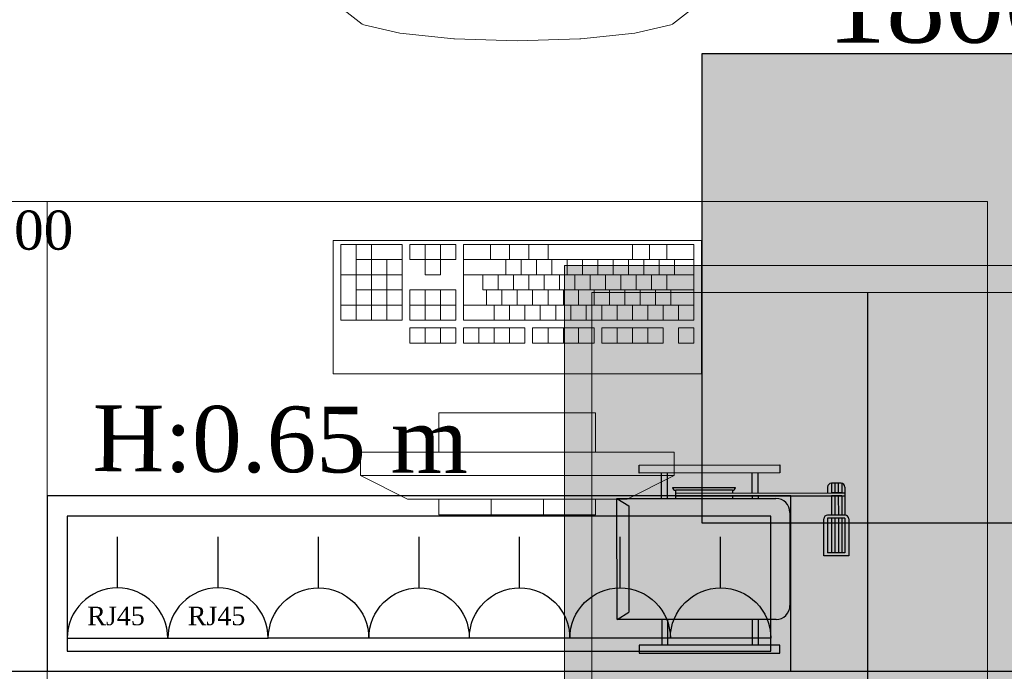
# Model space of a CAD drawing. Header units: inches. Extents: x -78787 to 29484, y -9517 to 23232.
# Tile 18 of 256: x -17529 to -16273, y 1155 to 1987. Entities that reach past the tile are written whole.
import ezdxf

# ---------------------------------------------------------------- set-up
doc = ezdxf.new("R2010")
doc.units = ezdxf.units.IN
doc.header["$MEASUREMENT"] = 0
for name, color, linetype in [('- განათება', 7, 'Continuous'), ('- მექანიკური ნაწილი', 7, 'Continuous'), ('- საშტეფცელო როზეტები', 7, 'Continuous')]:
    doc.layers.add(name, color=color, linetype=linetype)
doc.layers.add('heating-cooling1', color=7, linetype='Continuous', lineweight=0)
doc.layers.add('New_Interior - Furniture _Pen_No__1', color=7, linetype='Continuous', lineweight=13)
doc.styles.get("Standard").update_dxf_attribs({"font": 'arial.ttf'})
doc.dimstyles.get("Standard").update_dxf_attribs({"dimtxt": 0.18, "dimasz": 0.18, "dimexe": 0.18, "dimexo": 0.0625, "dimgap": 0.09, "dimtad": 0, "dimtih": 1, "dimtoh": 1, "dimdec": 4, "dimzin": 0, "dimdsep": 46, "dimtxsty": 'Standard', "dimcen": 0.09, "dimadec": 0, "dimazin": 0, "dimtfac": 1, "dimtdec": 4, "dimtofl": 0, "dimtmove": 0, "dimatfit": 3, "dimfxl": 1, "dimtolj": 1, "dimtzin": 0, "dimarcsym": 0})

# ---------------------------------------------------------------- blocks, each defined once
blk = doc.blocks.new('Office Workstation Solo')
at = {"layer": 'New_Interior - Furniture _Pen_No__1', "color": 7, "linetype": 'Continuous', "lineweight": 13}
for p, q in [((-500, -200), (-700, -200)), ((-700, -200), (-700, -220)), ((-633.3, -220), (-633.3, -200)), ((-566.7, -220), (-566.7, -200)), ((-500, -220), (-500, -200)), ((-800, -250), (-740, -220)), ((-740, -220), (-460, -220)), ((-700, -220), (-500, -220)), ((-400, -250), (-460, -220)), ((-400, -250), (-800, -250)), ((-800, -250), (-800, -280)), ((-400, -280), (-400, -250)), ((-800, -280), (-400, -280)), ((-500, -280), (-700, -280)), ((-700, -280), (-700, -330)), ((-500, -330), (-500, -280)), ((-700, -330), (-500, -330)), ((-805.6, -419.1), (-825.2, -419.1)), ((-825.2, -419.1), (-825.2, -438.5)), ((-805.6, -438.5), (-805.6, -419.1)), ((-707.7, -419.1), (-786, -419.1)), ((-786, -419.1), (-786, -438.5)), ((-766.5, -438.5), (-766.5, -419.1)), ((-746.9, -438.5), (-746.9, -419.1)), ((-727.3, -438.5), (-727.3, -419.1)), ((-707.7, -438.5), (-707.7, -419.1)), ((-619.6, -419.1), (-697.9, -419.1)), ((-697.9, -419.1), (-697.9, -438.5)), ((-678.3, -438.5), (-678.3, -419.1)), ((-658.8, -438.5), (-658.8, -419.1)), ((-639.2, -438.5), (-639.2, -419.1)), ((-619.6, -438.5), (-619.6, -419.1)), ((-531.5, -419.1), (-609.8, -419.1)), ((-609.8, -419.1), (-609.8, -438.5)), ((-590.2, -438.5), (-590.2, -419.1)), ((-570.6, -438.5), (-570.6, -419.1)), ((-551, -438.5), (-551, -419.1)), ((-531.5, -438.5), (-531.5, -419.1)), ((-462.9, -419.1), (-521.7, -419.1)), ((-521.7, -419.1), (-521.7, -438.5)), ((-502.1, -438.5), (-502.1, -419.1)), ((-482.5, -438.5), (-482.5, -419.1)), ((-462.9, -438.5), (-462.9, -419.1)), ((-825.2, -438.5), (-805.6, -438.5)), ((-786, -438.5), (-707.7, -438.5)), ((-697.9, -438.5), (-619.6, -438.5)), ((-609.8, -438.5), (-531.5, -438.5)), ((-521.7, -438.5), (-462.9, -438.5)), ((-531.5, -448.2), (-825.2, -448.2)), ((-825.2, -448.2), (-825.2, -545.2)), ((-805.6, -467.6), (-805.6, -448.2)), ((-786, -467.6), (-786, -448.2)), ((-766.5, -467.6), (-766.5, -448.2)), ((-746.9, -467.6), (-746.9, -448.2)), ((-727.3, -467.6), (-727.3, -448.2)), ((-707.7, -467.6), (-707.7, -448.2)), ((-688.1, -467.6), (-688.1, -448.2)), ((-668.5, -467.6), (-668.5, -448.2)), ((-649, -467.6), (-649, -448.2)), ((-629.4, -467.6), (-629.4, -448.2)), ((-609.8, -467.6), (-609.8, -448.2)), ((-590.2, -467.6), (-590.2, -448.2)), ((-570.6, -467.6), (-570.6, -448.2)), ((-531.5, -545.2), (-531.5, -448.2)), ((-462.9, -448.2), (-521.7, -448.2)), ((-521.7, -448.2), (-521.7, -487)), ((-502.1, -487), (-502.1, -448.2)), ((-482.5, -487), (-482.5, -448.2)), ((-462.9, -487), (-462.9, -448.2)), ((-374.8, -448.2), (-453.1, -448.2)), ((-453.1, -448.2), (-453.1, -545.2)), ((-433.5, -525.8), (-433.5, -448.2)), ((-414, -545.2), (-414, -448.2)), ((-394.4, -545.2), (-394.4, -448.2)), ((-374.8, -545.2), (-374.8, -448.2)), ((-825.2, -467.6), (-531.5, -467.6)), ((-795.8, -487), (-795.8, -467.6)), ((-776.3, -487), (-776.3, -467.6)), ((-756.7, -487), (-756.7, -467.6)), ((-737.1, -487), (-737.1, -467.6)), ((-717.5, -487), (-717.5, -467.6)), ((-697.9, -487), (-697.9, -467.6)), ((-678.3, -487), (-678.3, -467.6)), ((-658.8, -487), (-658.8, -467.6)), ((-639.2, -487), (-639.2, -467.6)), ((-619.6, -487), (-619.6, -467.6)), ((-600, -487), (-600, -467.6)), ((-580.4, -487), (-580.4, -467.6)), ((-560.8, -487), (-560.8, -467.6)), ((-521.7, -467.6), (-462.9, -467.6)), ((-453.1, -467.6), (-374.8, -467.6)), ((-825.2, -487), (-555.9, -487)), ((-790.9, -506.4), (-790.9, -487)), ((-771.4, -506.4), (-771.4, -487)), ((-751.8, -506.4), (-751.8, -487)), ((-732.2, -506.4), (-732.2, -487)), ((-712.6, -506.4), (-712.6, -487)), ((-693, -506.4), (-693, -487)), ((-673.4, -506.4), (-673.4, -487)), ((-653.9, -506.4), (-653.9, -487)), ((-634.3, -506.4), (-634.3, -487)), ((-614.7, -506.4), (-614.7, -487)), ((-595.1, -506.4), (-595.1, -487)), ((-575.5, -506.4), (-575.5, -487)), ((-555.9, -506.4), (-555.9, -487)), ((-521.7, -487), (-462.9, -487)), ((-453.1, -487), (-394.4, -487)), ((-825.2, -506.4), (-531.5, -506.4)), ((-800.7, -525.8), (-800.7, -506.4)), ((-781.1, -525.8), (-781.1, -506.4)), ((-761.6, -525.8), (-761.6, -506.4)), ((-742, -525.8), (-742, -506.4)), ((-722.4, -525.8), (-722.4, -506.4)), ((-702.8, -525.8), (-702.8, -506.4)), ((-683.2, -525.8), (-683.2, -506.4)), ((-663.6, -525.8), (-663.6, -506.4)), ((-644.1, -525.8), (-644.1, -506.4)), ((-624.5, -525.8), (-624.5, -506.4)), ((-604.9, -525.8), (-604.9, -506.4)), ((-585.3, -525.8), (-585.3, -506.4)), ((-482.5, -506.4), (-502.1, -506.4)), ((-502.1, -506.4), (-502.1, -525.8)), ((-482.5, -525.8), (-482.5, -506.4)), ((-453.1, -506.4), (-374.8, -506.4)), ((-825.2, -525.8), (-531.5, -525.8)), ((-790.9, -545.2), (-790.9, -525.8)), ((-768.9, -545.2), (-768.9, -525.8)), ((-746.9, -545.2), (-746.9, -525.8)), ((-639.2, -545.2), (-639.2, -525.8)), ((-614.7, -545.2), (-614.7, -525.8)), ((-590.2, -545.2), (-590.2, -525.8)), ((-565.7, -545.2), (-565.7, -525.8)), ((-502.1, -525.8), (-521.7, -525.8)), ((-521.7, -525.8), (-521.7, -545.2)), ((-502.1, -545.2), (-502.1, -525.8)), ((-502.1, -525.8), (-482.5, -525.8)), ((-462.9, -525.8), (-482.5, -525.8)), ((-482.5, -545.2), (-482.5, -525.8)), ((-462.9, -545.2), (-462.9, -525.8)), ((-453.1, -525.8), (-394.4, -525.8)), ((-825.2, -545.2), (-531.5, -545.2)), ((-521.7, -545.2), (-462.9, -545.2)), ((-453.1, -545.2), (-374.8, -545.2)), ((-749.9, -814.7), (-795.8, -825.4)), ((-681.1, -807.6), (-749.9, -814.7)), ((-680, -807.5), (-681.1, -807.6)), ((-600, -805), (-680, -807.5)), ((-600, -805), (-520, -807.5)), ((-520, -807.5), (-518.9, -807.6)), ((-518.9, -807.6), (-450.1, -814.7)), ((-450.1, -814.7), (-404.2, -825.4)), ((-797.9, -826.3), (-824.7, -847.4)), ((-795.8, -825.4), (-797.9, -826.3)), ((-404.2, -825.4), (-402.1, -826.3)), ((-402.1, -826.3), (-375.3, -847.4))]:
    blk.add_line(p, q, dxfattribs=at)
at = {"layer": 'New_Interior - Furniture _Pen_No__1', "color": 7, "linetype": 'Continuous', "lineweight": 13, "flags": 128}
for points in [[(0, 0), (-1200, 0), (-1200, -600), (0, -600)], [(-835, -380), (-835, -550), (-365, -550), (-365, -380)]]:
    blk.add_lwpolyline(points, close=True, dxfattribs=at)
blk = doc.blocks.new('Office Workstation Solo_2')
at = {"layer": 'New_Interior - Furniture _Pen_No__1', "color": 7, "linetype": 'Continuous', "lineweight": 13, "flags": 128}
blk.add_lwpolyline([(0, 0), (-1200, 0), (-1200, -600), (0, -600)], close=True, dxfattribs=at)
blk = doc.blocks.new('- საშტეფცელო როზეტი IP22')
at = {"layer": '- საშტეფცელო როზეტები', "color": 5}
for p, q in [((8536.7, 3822.7), (8536.7, 3888.1)), ((8472.6, 3758.6), (8600.9, 3758.6))]:
    blk.add_line(p, q, dxfattribs=at)
blk.add_arc((8536.7, 3758.6), 64.1, 0, 180, dxfattribs=at)
blk = doc.blocks.new('socket')
at = {"layer": '- საშტეფცელო როზეტები', "color": 5}
for p, q in [((0, 64.1), (0, 129.5)), ((-64.1, 0), (64.1, 0))]:
    blk.add_line(p, q, dxfattribs=at)
blk.add_arc((0, 0), 64.1, 0, 180, dxfattribs=at)
at = {"layer": '- საშტეფცელო როზეტები', "color": 1, "insert": (-38.6, 40.2), "char_height": 23.657, "attachment_point": 1}
blk.add_mtext_dynamic_manual_height_columns('{\\fSylfaen|b0|i0|c0|p18;RJ45}', width=4.298, gutter_width=0.0538, heights=[0], dxfattribs=at)
blk = doc.blocks.new('asd1q3wdscqewdscx')
h = blk.add_hatch(color=8)
h.dxf.hatch_style = 1
h.paths.add_polyline_path([(45549, 30865), (45532, 30865), (45532, 30791), (45549, 30791)])
h.paths.add_polyline_path([(45549, 31289), (45532, 31289), (45532, 31215), (45549, 31215)])
h.paths.add_polyline_path([(45874, 31312), (45467, 31312), (45467, 31289), (45874, 31289)])
h.paths.add_polyline_path([(45811, 31289), (45794, 31289), (45794, 31231), (45811, 31231)])
h.paths.add_polyline_path([(45811, 31223), (45794, 31223), (45794, 31215), (45811, 31215)])
h = blk.add_hatch(color=256)
h.dxf.hatch_style = 1
h.paths.add_polyline_path([(46062, 31223), (46053, 31223), (46053, 31167), (46062, 31167)])
h.paths.add_polyline_path([(46053, 31258.8), (46053, 31231), (46062, 31231), (46062, 31248, 0.361621)])
h.paths.add_polyline_path([(46043, 31259), (46033, 31259), (46033, 31231), (46043, 31231)])
h.paths.add_polyline_path([(46023, 31259, 0.414214), (46012, 31248), (46012, 31231), (46023, 31231)])
h.paths.add_polyline_path([(46023, 31223), (46012, 31223), (46012, 31167), (46023, 31167)])
h.paths.add_polyline_path([(46043, 31223), (46033, 31223), (46033, 31167), (46043, 31167)])
h.paths.add_polyline_path([(46073, 31156, 0.414214), (46062, 31167), (46012, 31167, 0.414214), (46001, 31156), (46001, 31058), (46001, 31049), (46073, 31049), (46073, 31058)])
h.paths.add_polyline_path([(46062, 31058), (46012, 31058), (46012, 31158), (46062, 31158)], flags=16)
at = {"true_color": 0x8fa35c}
h = blk.add_hatch(color=55, dxfattribs=at)
h.dxf.hatch_style = 1
h.paths.add_polyline_path([(46053, 31223), (46043, 31223), (46043, 31167), (46053, 31167)])
h.paths.add_polyline_path([(46053, 31258.8, 0.045741), (46051, 31259), (46043, 31259), (46043, 31231), (46053, 31231)])
h.paths.add_polyline_path([(46033, 31259), (46023, 31259), (46023, 31231), (46033, 31231)])
h.paths.add_polyline_path([(46023, 31158), (46012, 31158), (46012, 31058), (46023, 31058)])
h.paths.add_polyline_path([(46033, 31158), (46023, 31158), (46023, 31058), (46033, 31058)])
h.paths.add_polyline_path([(46043, 31158), (46033, 31158), (46033, 31058), (46043, 31058)])
h.paths.add_polyline_path([(46053, 31158), (46043, 31158), (46043, 31058), (46053, 31058)])
h.paths.add_polyline_path([(46062, 31158), (46053, 31158), (46053, 31058), (46062, 31058)])
h = blk.add_hatch(color=7)
h.dxf.hatch_style = 1
h.paths.add_polyline_path([(45746.1, 31247), (45563.9, 31247, 0.376607), (45573, 31239), (45737, 31239, 0.376607)])
h = blk.add_hatch(color=7)
h.dxf.hatch_style = 1
h.paths.add_polyline_path([(45737, 31239), (45573, 31239), (45573, 31231), (45737, 31231)])
at = {"true_color": 0x40b2bf}
h = blk.add_hatch(color=143, dxfattribs=at)
h.dxf.hatch_style = 1
h.paths.add_polyline_path([(45737, 31231), (45573, 31231), (45573, 31223), (45737, 31223)])
h = blk.add_hatch(color=143, dxfattribs=at)
h.dxf.hatch_style = 1
h.paths.add_polyline_path([(46062, 31231), (46053, 31231), (46023, 31231), (45737, 31231), (45737, 31223), (46062, 31223)])
at = {"true_color": 0xb4794b}
h = blk.add_hatch(color=35, dxfattribs=at)
h.dxf.hatch_style = 1
h.paths.add_polyline_path([(45903, 31174.6, 0.414214), (45862.6, 31215), (45403, 31215), (45437, 31193.9), (45437, 30886.1), (45403, 30865), (45862.6, 30865, 0.414214), (45903, 30905.4)])
h = blk.add_hatch(color=7)
h.dxf.hatch_style = 1
h.paths.add_polyline_path([(45737, 31223), (45573, 31223), (45573, 31215), (45737, 31215)])
at = {"true_color": 0x8fa35c}
h = blk.add_hatch(color=55, dxfattribs=at)
h.dxf.hatch_style = 1
h.paths.add_polyline_path([(46033, 31223), (46023, 31223), (46023, 31167), (46033, 31167)])
h = blk.add_hatch(color=8)
h.dxf.hatch_style = 1
h.paths.add_polyline_path([(45811, 30865), (45794, 30865), (45794, 30791), (45811, 30791)])
h = blk.add_hatch(color=8)
h.dxf.hatch_style = 1
h.paths.add_polyline_path([(45874, 30791), (45467, 30791), (45467, 30768), (45874, 30768)])
for p, q in [((45467, 31289), (45467, 31312)), ((45467, 31312), (45874, 31312)), ((45874, 31289), (45467, 31289)), ((45532, 31215), (45532, 31289)), ((45549, 31215), (45549, 31289)), ((45794, 31231), (45794, 31289)), ((45811, 31231), (45811, 31289)), ((45874, 31312), (45874, 31289)), ((46051, 31259), (46023, 31259)), ((46023, 31259), (46023, 31231)), ((46033, 31259), (46033, 31231)), ((46043, 31259), (46043, 31231)), ((46053, 31259), (46053, 31231)), ((45563.9, 31247), (45746.1, 31247)), ((45573, 31215), (45573, 31239)), ((45737, 31239), (45573, 31239)), ((45573, 31231), (46062, 31231)), ((45737, 31239), (45737, 31231)), ((46012, 31248), (46012, 31231)), ((46053, 31231), (46023, 31231)), ((46053, 31231), (46062, 31231)), ((46062, 31248), (46062, 31167)), ((45403, 31215), (45862.6, 31215)), ((45403, 31215), (45437, 31193.9)), ((45403, 30865), (45403, 31215)), ((45573, 31223), (46062, 31223)), ((45737, 31223), (45737, 31215)), ((45794, 31223), (45794, 31215)), ((45811, 31223), (45811, 31215)), ((46053, 31223), (46023, 31223)), ((46023, 31223), (46023, 31167)), ((46033, 31223), (46033, 31167)), ((46043, 31223), (46043, 31167)), ((46053, 31223), (46062, 31223)), ((46053, 31223), (46053, 31167)), ((45437, 31193.9), (45437, 30886.1)), ((45903, 31174.6), (45903, 30905.4)), ((46001, 31058), (46001, 31156)), ((46062, 31167), (46012, 31167)), ((46062, 31158), (46012, 31158)), ((46012, 31158), (46012, 31058)), ((46023, 31158), (46023, 31058)), ((46033, 31158), (46033, 31058)), ((46043, 31158), (46043, 31058)), ((46053, 31158), (46053, 31058)), ((46062, 31158), (46062, 31058)), ((46073, 31156), (46073, 31058)), ((46001, 31049), (46001, 31058)), ((46062, 31058), (46012, 31058)), ((46073, 31058), (46073, 31049)), ((46073, 31049), (46001, 31049)), ((45403, 30865), (45437, 30886.1)), ((45862.6, 30865), (45403, 30865)), ((45532, 30865), (45532, 30791)), ((45549, 30865), (45549, 30791)), ((45794, 30865), (45794, 30791)), ((45811, 30865), (45811, 30791)), ((45874, 30791), (45467, 30791)), ((45467, 30791), (45467, 30768)), ((45874, 30768), (45874, 30791)), ((45467, 30768), (45874, 30768))]:
    blk.add_line(p, q)
for centre, radius, start, end in [((46023, 31248), 11, 90, 180), ((46051, 31248), 11, 0, 90), ((45573, 31248.2), 9.19, 187.4531, 270), ((45737, 31248.2), 9.19, 270, 352.5469), ((45862.6, 31174.6), 40.4, 0, 90), ((46012, 31156), 11, 90, 180), ((46062, 31156), 11, 0, 90), ((45862.6, 30905.4), 40.4, 270, 0)]:
    blk.add_arc(centre, radius, start, end)
blk = doc.blocks.new('asdasda')
at = {"lineweight": 0, "true_color": 0xffffff}
h = blk.add_hatch(color=7, dxfattribs=at)
h.dxf.hatch_style = 1
h.paths.add_polyline_path([(757.39, 504.17), (22.61, 504.17), (22.61, 22.61), (757.39, 22.61)], flags=0)
h.paths.add_polyline_path([(780, 526.78), (0, 526.78), (0, 0), (780, 0)])
h.paths.add_polyline_path([(22.61, 504.17), (757.39, 504.17), (757.39, 22.61), (22.61, 22.61)], flags=16)
h = blk.add_hatch(color=7, dxfattribs=at)
h.dxf.hatch_style = 1
h.paths.add_polyline_path([(757.39, 504.17), (22.61, 504.17), (22.61, 22.61), (757.39, 22.61)])
h = blk.add_hatch(color=7)
h.dxf.hatch_style = 1
h.paths.add_polyline_path([(22.76, 255.2), (22.77, 243.7), (757.39, 244.32), (757.39, 255.82)])
at = {"true_color": 0xfb1004}
h = blk.add_hatch(color=1, dxfattribs=at)
h.dxf.hatch_style = 1
h.set_gradient(color1=(255, 0, 0), color2=(0, 0, 255), tint=1)
h.paths.add_polyline_path([(740.38, 210.18), (740.44, 134.47, -1), (717.09, 134.45), (717.03, 209.83, 1), (673.81, 209.79), (673.87, 134.55, -1.005911), (650.76, 134.16), (650.7, 210.01, 1.002343), (607.71, 209.64), (607.78, 134.36, -1), (584.42, 134.34), (584.36, 209.95, 1.002343), (541.38, 209.58), (541.44, 134.3, -1), (518.09, 134.28), (518.03, 209.66, 1), (474.81, 209.63), (474.87, 134.25, -1), (451.76, 133.99), (451.7, 209.84, 1.00525), (408.71, 209.35), (408.78, 134.32, -1), (385.42, 134.3), (385.36, 209.68, 1), (342.14, 209.64), (342.21, 134.26, -1.005302), (319.09, 133.89), (319.03, 209.73, 1.00522), (276.05, 209.24), (276.11, 134.21, -1), (252.76, 134.19), (252.69, 209.8, 1.005275), (209.71, 209.3), (209.77, 134.27, -1), (186.42, 134.25), (186.36, 209.74, 1.005275), (143.38, 209.25), (143.44, 134.22, -1), (120.09, 134.2), (120.03, 209.81, 1.005275), (77.04, 209.32), (77.11, 134.29, -1), (53.75, 134.27), (53.69, 209.65, 0.415483), (31.49, 231.57), (22.61, 231.56), (22.61, 221.51), (31.95, 221.52, -0.414214), (43.64, 209.85), (43.7, 134.6, 0.999973), (86.92, 134.63), (86.86, 209.7, -1.008192), (109.97, 210.14), (110.04, 134.53, 1.011383), (153.25, 135.05), (153.19, 209.94, -0.994909), (176.31, 210.07), (176.37, 134.58, 1.011379), (219.59, 135.11), (219.53, 209.99, -0.994909), (242.64, 210.13), (242.71, 134.51, 1), (285.92, 134.55), (285.86, 209.93, -0.994909), (308.98, 210.06), (309.04, 134.45, 1), (352.26, 134.48), (352.19, 209.86), (352.19, 209.98, -1), (375.31, 210.24), (375.37, 134.62, 1), (418.59, 134.66), (418.53, 210.04, -0.994909), (441.64, 210.17), (441.71, 134.56, 1), (484.92, 134.59), (484.86, 209.97, -1), (507.98, 210.23), (508.04, 134.61, 1), (551.26, 134.65), (551.2, 210.03, -1), (574.31, 210.28), (574.37, 134.67, 1), (617.59, 134.7), (617.53, 210.08, -1), (640.64, 210.34), (640.71, 134.72, 1), (683.92, 134.76), (683.86, 210.14, -1), (706.98, 210.39), (707.04, 134.78, 1), (750.26, 134.81), (750.2, 210.19, -0.303251), (757.39, 220.98), (757.39, 231.43, 0.354482)])
blk.add_line((22.61, 274.98), (757.39, 274.98))
at = {"layer": 'heating-cooling1'}
blk.add_lwpolyline([(0, 526.78), (780, 526.78), (780, 0), (0, 0), (0, 526.78)], dxfattribs=at)
blk.add_lwpolyline([(22.61, 504.17), (757.39, 504.17), (757.39, 22.61), (22.61, 22.61)], close=True, dxfattribs=at)
at = {"xscale": 0.2868831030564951, "yscale": 0.2868831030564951, "zscale": 0.2868831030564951, "rotation": 270.0474656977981}
blk.add_blockref('asd1q3wdscqewdscx', (-8379.45, 13501.12), dxfattribs=at)
blk = doc.blocks.new('600x600')
h = blk.add_hatch(color=6)
h.dxf.hatch_style = 1
h.paths.add_polyline_path([(-54793.2, 18677.9), (-55393.2, 18677.9), (-55393.2, 18077.9), (-54793.2, 18077.9)])
for p, q in [((-55393.2, 18677.9), (-54793.2, 18677.9)), ((-55393.2, 18077.9), (-55393.2, 18677.9)), ((-54793.2, 18677.9), (-54793.2, 18077.9)), ((-54793.2, 18077.9), (-55393.2, 18077.9))]:
    blk.add_line(p, q)
blk = doc.blocks.new('*D649')
at = {"layer": '- განათება', "color": 0, "lineweight": -2, "transparency": 16777216}
for p, q in [((-17890.9, 2323.4), (-17621.3, 2323.4)), ((-17621.5, 2223.4), (-17621.5, 1743.1)), ((-17621.5, 1123.4), (-17621.5, 1691.9)), ((-17890.9, 1023.4), (-17621.3, 1023.4))]:
    blk.add_line(p, q, dxfattribs=at)
at = {"layer": '- განათება', "color": 0, "transparency": 16777216}
for points in [[(-17638.2, 2223.4), (-17604.8, 2223.4), (-17621.5, 2323.4)], [(-17638.2, 1123.4), (-17604.8, 1123.4), (-17621.5, 1023.4)]]:
    blk.add_solid(points, dxfattribs=at)
at = {"layer": 'Defpoints', "color": 0, "transparency": 16777216}
for p in [(-17891, 2323.4), (-17891, 1023.4), (-17621.5, 1023.4)]:
    blk.add_point(p, dxfattribs=at)
at = {"layer": '- განათება', "color": 0, "transparency": 16777216, "insert": (-17621.5, 1717.5), "char_height": 50, "attachment_point": 5}
blk.add_mtext('\\A1;{\\fSylfaen|b0|i0|c0|p18;1300.0000}', dxfattribs=at)
blk = doc.blocks.new('*D1331')
at = {"layer": '- საშტეფცელო როზეტები', "color": 0, "lineweight": -2, "transparency": 16777216}
for p, q in [((-18694.4, 2954.7), (-16178.3, 2954.7)), ((-16178.5, 2854.7), (-16178.5, 2057.5)), ((-16178.5, 1254.7), (-16178.5, 1955.2)), ((-16545.1, 1154.7), (-16178.3, 1154.7))]:
    blk.add_line(p, q, dxfattribs=at)
at = {"layer": '- საშტეფცელო როზეტები', "color": 0, "transparency": 16777216}
for points in [[(-16195.1, 2854.7), (-16161.8, 2854.7), (-16178.5, 2954.7)], [(-16195.1, 1254.7), (-16161.8, 1254.7), (-16178.5, 1154.7)]]:
    blk.add_solid(points, dxfattribs=at)
at = {"layer": 'Defpoints', "color": 0, "transparency": 16777216}
for p in [(-18694.4, 2954.7), (-16545.2, 1154.7), (-16178.5, 1154.7)]:
    blk.add_point(p, dxfattribs=at)
at = {"layer": '- საშტეფცელო როზეტები', "color": 0, "transparency": 16777216, "insert": (-16178.5, 2006.4), "char_height": 100, "attachment_point": 5}
blk.add_mtext('\\A1;{\\fSylfaen|b0|i0|c0|p18;1800.0000}', dxfattribs=at)
blk = doc.blocks.new('*D1333')
at = {"layer": '- საშტეფცელო როზეტები', "color": 0, "lineweight": -2, "transparency": 16777216}
for p, q in [((-18694.5, 1154.7), (-16178.5, 1154.7)), ((-16178.6, 1054.7), (-16178.6, 257.5)), ((-16178.6, -1945.3), (-16178.6, 155.2)), ((-16545.1, -2045.3), (-16178.5, -2045.3))]:
    blk.add_line(p, q, dxfattribs=at)
at = {"layer": '- საშტეფცელო როზეტები', "color": 0, "transparency": 16777216}
for points in [[(-16195.3, 1054.7), (-16162, 1054.7), (-16178.6, 1154.7)], [(-16195.3, -1945.3), (-16162, -1945.3), (-16178.6, -2045.3)]]:
    blk.add_solid(points, dxfattribs=at)
at = {"layer": 'Defpoints', "color": 0, "transparency": 16777216}
for p in [(-18694.6, 1154.7), (-16545.2, -2045.3), (-16178.6, -2045.3)]:
    blk.add_point(p, dxfattribs=at)
at = {"layer": '- საშტეფცელო როზეტები', "color": 0, "transparency": 16777216, "insert": (-16178.6, 206.4), "char_height": 100, "attachment_point": 5}
blk.add_mtext('\\A1;{\\fSylfaen|b0|i0|c0|p18;3200.0000}', dxfattribs=at)

msp = doc.modelspace()

# ---------------------------------------------------------------- linework, layer by layer
at = {"layer": '- საშტეფცელო როზეტები', "color": 5}
for points in [[(-16545.17619, 1378.60702), (-17494.42601, 1378.60702), (-17494.42601, 1154.66871), (-16545.17619, 1154.66871)], [(-16570.86677, 1352.91644), (-17468.73543, 1352.91644), (-17468.73543, 1180.35928), (-16570.86677, 1180.35928)]]:
    msp.add_lwpolyline(points, close=True, dxfattribs=at)

# ---------------------------------------------------------------- block references
at = {"layer": '- მექანიკური ნაწილი', "rotation": 90}
msp.add_blockref('600x600', (2019.27649, 56736.98499), dxfattribs=at)
at = {"layer": '- მექანიკური ნაწილი', "lineweight": 0, "transparency": 33554687, "xscale": 1.538463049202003, "yscale": 1.538463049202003, "zscale": 1.538463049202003, "rotation": 90}
msp.add_blockref('asdasda', (-16023.86503, 473.02332), dxfattribs=at)
at = {"layer": '- საშტეფცელო როზეტები'}
for p in [(-17404.60195, 1197.00355), (-17276.335, 1197.00355)]:
    msp.add_blockref('socket', p, dxfattribs=at)
at = {"layer": '- საშტეფცელო როზეტები', "xscale": -1}
for p in [(-8611.32645, -2561.55343), (-8483.0595, -2561.55343), (-8354.79255, -2561.55343), (-8226.5256, -2561.55343), (-8098.25864, -2561.55343)]:
    msp.add_blockref('- საშტეფცელო როზეტი IP22', p, dxfattribs=at)
at = {"layer": 'New_Interior - Furniture _Pen_No__1', "color": 7, "linetype": 'Continuous', "lineweight": 13, "zscale": 1000, "rotation": 180}
for p in [(-18694.42601, 1154.66871), (-17494.42601, 1154.66871)]:
    msp.add_blockref('Office Workstation Solo', p, dxfattribs=at)
at = {"layer": 'New_Interior - Furniture _Pen_No__1', "color": 7, "linetype": 'Continuous', "lineweight": 13, "xscale": -1, "zscale": 1000}
for p in [(-18694.42601, 1154.66871), (-17494.42601, 1154.66871)]:
    msp.add_blockref('Office Workstation Solo_2', p, dxfattribs=at)

# ---------------------------------------------------------------- texts
at = {"layer": '- საშტეფცელო როზეტები', "color": 5, "insert": (-16956.87205, 1491.71711), "char_height": 83.9644685, "attachment_point": 3, "rotation": 359.68932566}
msp.add_mtext_dynamic_manual_height_columns('{\\fSylfaen|b0|i0|c0|p18;H:0.65 m}', width=710.9466492, gutter_width=1.70068, heights=[0], dxfattribs=at)

# ---------------------------------------------------------------- dimensions: what is measured, and where the dimension line sits
at = {"layer": '- განათება', "color": 1}
dim = msp.add_linear_dim(base=(-17621.5, 1023.35514), p1=(-17890.95634, 2323.35514), p2=(-17890.95634, 1023.35514), angle=270, text='{\\fSylfaen|b0|i0|c0|p18;<>}', dimstyle='Standard', override={"dimtxt": 50, "dimasz": 100}, dxfattribs=at)
dim.commit()
dim.dimension.update_dxf_attribs({"geometry": '*D649', "text_midpoint": (-17621.5, 1717.5), "dimtype": 160})
at = {"layer": '- საშტეფცელო როზეტები', "color": 1}
for base, p1, p2, picture, middle in [((-16178.46284, 1154.66871), (-18694.42601, 2954.66871), (-16545.17619, 1154.66871), '*D1331', (-16178.46284, 2006.35701)), ((-16178.64284, -2045.33129), (-18694.60601, 1154.66871), (-16545.17619, -2045.33129), '*D1333', (-16178.64284, 206.35701))]:
    dim = msp.add_linear_dim(base=base, p1=p1, p2=p2, angle=90, text='{\\fSylfaen|b0|i0|c0|p18;<>}', dimstyle='Standard', override={"dimtxt": 100, "dimasz": 100}, dxfattribs=at)
    dim.commit()
    dim.dimension.update_dxf_attribs({"geometry": picture, "text_midpoint": middle, "dimtype": 160})

doc.saveas('drawing.dxf')
